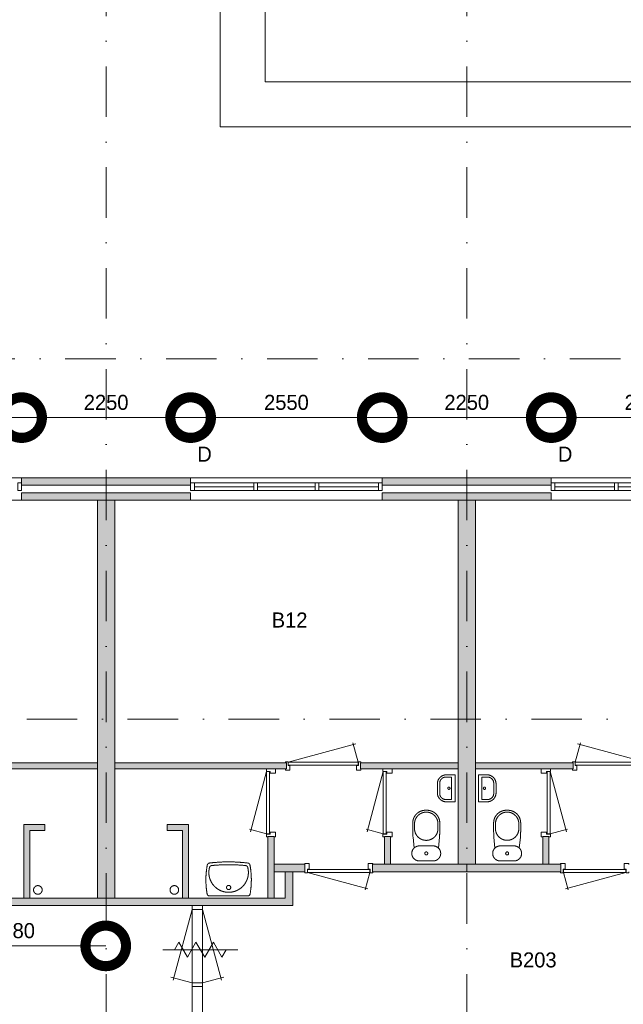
# Model space of a CAD drawing. Header units: millimetres. Extents: x 3142 to 87102, y -2885 to 56486.
# Tile 8 of 18: x 25339 to 33374, y 10005 to 23121. Entities that reach past the tile are written whole.
import ezdxf
from ezdxf.enums import TextEntityAlignment as Align
from ezdxf.xclip import XClip

# ---------------------------------------------------------------- set-up
doc = ezdxf.new("R2010")
doc.units = ezdxf.units.MM
doc.header["$PDMODE"] = 3
doc.header["$PDSIZE"] = 1
doc.linetypes.add('DGN1', pattern=[504.6, 0, -504.6])
doc.linetypes.add('DGN4', pattern=[1343.35376, 671.67688, -335.83844, 0, -335.83844])
for name, color, linetype in [('12', 7, 'Continuous'), ('16', 7, 'Continuous'), ('17', 7, 'Continuous'), ('30', 7, 'Continuous'), ('31', 7, 'Continuous'), ('32', 7, 'Continuous'), ('33', 7, 'Continuous'), ('40', 7, 'Continuous'), ('48', 7, 'Continuous'), ('52', 7, 'Continuous'), ('56', 7, 'Continuous'), ('58', 7, 'Continuous'), ('62', 7, 'Continuous')]:
    doc.layers.add(name, color=color, linetype=linetype)
doc.styles.add('dgn003', font='dgn003.shx')
doc.styles.get("Standard").update_dxf_attribs({"font": 'arial.ttf'})
doc.dimstyles.get("Standard").update_dxf_attribs({"dimtxt": 0.18, "dimasz": 0.18, "dimexe": 0.18, "dimexo": 0.0625, "dimgap": 0.09, "dimtad": 0, "dimtih": 1, "dimtoh": 1, "dimdec": 4, "dimzin": 0, "dimdsep": 46, "dimtxsty": 'Standard', "dimcen": 0.09, "dimadec": 0, "dimazin": 0, "dimtfac": 1, "dimtdec": 4, "dimtofl": 0, "dimtmove": 0, "dimatfit": 3, "dimfxl": 1, "dimtolj": 1, "dimtzin": 0, "dimarcsym": 0})

# ---------------------------------------------------------------- blocks, each defined once
blk = doc.blocks.new('930L0910')
at = {"layer": '33', "color": 1, "linetype": 'Continuous', "lineweight": 0}
for p, q in [((-968, 98), (-899.56, 353.44)), ((-38, 98), (-936.31, 338.7))]:
    blk.add_line(p, q, dxfattribs=at)
at = {"layer": '33', "color": 92, "linetype": 'Continuous', "lineweight": 13, "true_color": 0x00e100, "flags": 128}
for points in [[(-1006, 90), (-1006, 101), (-971, 101), (-971, 51), (-946, 51), (-946, -11), (-1006, -11), (-1006, 0)], [(0, 90), (0, 101), (-35, 101), (-35, 51), (-60, 51), (-60, -11), (0, -11), (0, 0)]]:
    blk.add_lwpolyline(points, dxfattribs=at)
at = {"layer": '33', "color": 2, "linetype": 'Continuous', "lineweight": 13, "true_color": 0xf0f000, "flags": 128}
blk.add_lwpolyline([(-968, 98), (-38, 98), (-38, 58), (-968, 58), (-968, 98)], dxfattribs=at)
blk = doc.blocks.new('CLOS0210')
at = {"layer": '40', "color": 7, "linetype": 'Continuous', "lineweight": 0}
for p, q in [((1, 670), (-1, 670)), ((-155, 528), (-155, 436)), ((155, 528), (155, 436)), ((92, 220), (-93, 220))]:
    blk.add_line(p, q, dxfattribs=at)
at = {"layer": '40', "color": 7, "linetype": 'Continuous', "lineweight": 0, "flags": 128}
for points in [[(176, 338), (162, 192), (162, 192, -0.674333), (92, 20), (92, 20), (-93, 20), (-93, 20, -0.674333), (-162, 192), (-162, 192), (-176, 338), (-176, 338, -0.023285), (-180, 431), (-180, 431), (-180, 525), (-180, 525, -0.414214), (-10, 695), (-10, 695), (10, 695), (10, 695, -0.414214), (180, 525), (180, 525), (180, 431), (180, 431, -0.023285), (176, 338)], [(-155, 528, -0.917521), (155, 528)], [(155, 437, -0.917514), (-155, 437)]]:
    blk.add_lwpolyline(points, format="xyb", dxfattribs=at)
at = {"layer": '40', "color": 7, "linetype": 'Continuous', "lineweight": 0}
blk.add_circle((0, 120), 20, dxfattribs=at)
for centre, start, end in [((-93, 120), 90, 134.0273), ((92, 120), 45.9727, 90)]:
    blk.add_arc(centre, 100, start, end, dxfattribs=at)
blk = doc.blocks.new('830R1031')
at = {"layer": '33', "color": 1, "linetype": 'Continuous', "lineweight": 0}
for p, q in [((108, 868), (322.82, 66.28)), ((108, 38), (336.87, 99.32))]:
    blk.add_line(p, q, dxfattribs=at)
at = {"layer": '33', "color": 92, "linetype": 'Continuous', "lineweight": 13, "true_color": 0x00e100, "flags": 128}
for points in [[(100, 906), (111, 906), (111, 871), (61, 871), (61, 846), (-11, 846), (-11, 906), (0, 906)], [(100, 0), (111, 0), (111, 35), (61, 35), (61, 60), (-11, 60), (-11, 0), (0, 0)]]:
    blk.add_lwpolyline(points, dxfattribs=at)
at = {"layer": '33', "color": 2, "linetype": 'Continuous', "lineweight": 13, "true_color": 0xf0f000, "flags": 128}
blk.add_lwpolyline([(108, 868), (108, 38), (68, 38), (68, 868), (108, 868)], dxfattribs=at)
blk = doc.blocks.new('FT0110')
at = {"layer": '40', "color": 7, "linetype": 'Continuous', "lineweight": 0}
for p, q in [((20, -180), (20, 180)), ((65, -149), (65, 149)), ((65, 149), (144, 149)), ((135, -180), (20, -180))]:
    blk.add_line(p, q, dxfattribs=at)
at = {"layer": '40', "color": 7, "linetype": 'Continuous', "lineweight": 0, "flags": 128}
for points in [[(20, 180), (135, 180)], [(224, 69), (224, -69)], [(255, 60), (255, -60)], [(144, -149), (65, -149)]]:
    blk.add_lwpolyline(points, dxfattribs=at)
for points in [[(255, -60, -0.414214), (135, -180)], [(224, -69, -0.414214), (144, -149)]]:
    blk.add_lwpolyline(points, format="xyb", dxfattribs=at)
at = {"layer": '40', "color": 7, "linetype": 'Continuous', "lineweight": 0}
blk.add_circle((101, 1), 15.1, dxfattribs=at)
for centre, radius in [((135, 60), 120), ((144, 69), 80)]:
    blk.add_arc(centre, radius, 0, 90, dxfattribs=at)
blk = doc.blocks.new('830R1032')
at = {"layer": '33', "color": 1, "linetype": 'Continuous', "lineweight": 0}
for p, q in [((38, -108), (99.32, -336.87)), ((868, -108), (66.28, -322.82))]:
    blk.add_line(p, q, dxfattribs=at)
at = {"layer": '33', "color": 92, "linetype": 'Continuous', "lineweight": 13, "true_color": 0x00e100, "flags": 128}
for points in [[(0, -100), (0, -111), (35, -111), (35, -61), (60, -61), (60, 11), (0, 11), (0, 0)], [(906, -100), (906, -111), (871, -111), (871, -61), (846, -61), (846, 11), (906, 11), (906, 0)]]:
    blk.add_lwpolyline(points, dxfattribs=at)
at = {"layer": '33', "color": 2, "linetype": 'Continuous', "lineweight": 13, "true_color": 0xf0f000, "flags": 128}
blk.add_lwpolyline([(868, -108), (38, -108), (38, -68), (868, -68), (868, -108)], dxfattribs=at)
blk = doc.blocks.new('830R1033')
at = {"layer": '33', "color": 1, "linetype": 'Continuous', "lineweight": 0}
for p, q in [((-108, 868), (-322.82, 66.28)), ((-108, 38), (-336.87, 99.32))]:
    blk.add_line(p, q, dxfattribs=at)
at = {"layer": '33', "color": 92, "linetype": 'Continuous', "lineweight": 13, "true_color": 0x00e100, "flags": 128}
for points in [[(-100, 906), (-111, 906), (-111, 871), (-61, 871), (-61, 846), (11, 846), (11, 906), (0, 906)], [(-100, 0), (-111, 0), (-111, 35), (-61, 35), (-61, 60), (11, 60), (11, 0), (0, 0)]]:
    blk.add_lwpolyline(points, dxfattribs=at)
at = {"layer": '33', "color": 2, "linetype": 'Continuous', "lineweight": 13, "true_color": 0xf0f000, "flags": 128}
blk.add_lwpolyline([(-108, 868), (-108, 38), (-68, 38), (-68, 868), (-108, 868)], dxfattribs=at)
blk = doc.blocks.new('930L0911')
at = {"layer": '33', "color": 1, "linetype": 'Continuous', "lineweight": 0}
for p, q in [((38, 98), (936.31, 338.7)), ((968, 98), (899.56, 353.44))]:
    blk.add_line(p, q, dxfattribs=at)
at = {"layer": '33', "color": 92, "linetype": 'Continuous', "lineweight": 13, "true_color": 0x00e100, "flags": 128}
for points in [[(0, 90), (0, 101), (35, 101), (35, 51), (60, 51), (60, -11), (0, -11), (0, 0)], [(1006, 90), (1006, 101), (971, 101), (971, 51), (946, 51), (946, -11), (1006, -11), (1006, 0)]]:
    blk.add_lwpolyline(points, dxfattribs=at)
at = {"layer": '33', "color": 2, "linetype": 'Continuous', "lineweight": 13, "true_color": 0xf0f000, "flags": 128}
blk.add_lwpolyline([(968, 98), (38, 98), (38, 58), (968, 58), (968, 98)], dxfattribs=at)
blk = doc.blocks.new('830R1034')
at = {"layer": '33', "color": 1, "linetype": 'Continuous', "lineweight": 0}
for p, q in [((-108, 868), (-322.82, 66.28)), ((-108, 38), (-336.87, 99.32))]:
    blk.add_line(p, q, dxfattribs=at)
at = {"layer": '33', "color": 92, "linetype": 'Continuous', "lineweight": 13, "true_color": 0x00e100, "flags": 128}
for points in [[(-100, 906), (-111, 906), (-111, 871), (-61, 871), (-61, 846), (11, 846), (11, 906), (0, 906)], [(-100, 0), (-111, 0), (-111, 35), (-61, 35), (-61, 60), (11, 60), (11, 0), (0, 0)]]:
    blk.add_lwpolyline(points, dxfattribs=at)
at = {"layer": '33', "color": 2, "linetype": 'Continuous', "lineweight": 13, "true_color": 0xf0f000, "flags": 128}
blk.add_lwpolyline([(-108, 868), (-108, 38), (-68, 38), (-68, 868), (-108, 868)], dxfattribs=at)
blk = doc.blocks.new('CLOS0211')
at = {"layer": '40', "color": 7, "linetype": 'Continuous', "lineweight": 0}
for p, q in [((-1, 670), (1, 670)), ((-155, 528), (-155, 436)), ((155, 528), (155, 436)), ((-92, 220), (92, 220))]:
    blk.add_line(p, q, dxfattribs=at)
at = {"layer": '40', "color": 7, "linetype": 'Continuous', "lineweight": 0, "flags": 128}
for points in [[(-176, 338), (-162, 192), (-162, 192, 0.674333), (-92, 20), (-92, 20), (92, 20), (92, 20, 0.674333), (162, 192), (162, 192), (176, 338), (176, 338, 0.023285), (180, 431), (180, 431), (180, 525), (180, 525, 0.414214), (10, 695), (10, 695), (-10, 695), (-10, 695, 0.414214), (-180, 525), (-180, 525), (-180, 431), (-180, 431, 0.023285), (-176, 338)], [(-162, 192, -0.194504), (-92, 220)], [(92, 220, -0.194504), (162, 192)]]:
    blk.add_lwpolyline(points, format="xyb", dxfattribs=at)
at = {"layer": '40', "color": 7, "linetype": 'Continuous', "lineweight": 0}
blk.add_circle((0, 120), 20, dxfattribs=at)
for centre, start, end in [((0, 514), 4.9259, 175.0741), ((0, 450), 184.9263, 355.0736)]:
    blk.add_arc(centre, 156, start, end, dxfattribs=at)
blk = doc.blocks.new('FT0111')
at = {"layer": '40', "color": 7, "linetype": 'Continuous', "lineweight": 0}
for p, q in [((-65, 149), (-144, 149)), ((-65, -149), (-65, 149)), ((-20, -180), (-20, 180)), ((-135, -180), (-20, -180))]:
    blk.add_line(p, q, dxfattribs=at)
at = {"layer": '40', "color": 7, "linetype": 'Continuous', "lineweight": 0, "flags": 128}
for points in [[(-255, 60, -0.414214), (-135, 180)], [(-224, 69, -0.414214), (-144, 149)]]:
    blk.add_lwpolyline(points, format="xyb", dxfattribs=at)
for points in [[(-20, 180), (-135, 180)], [(-255, 60), (-255, -60)], [(-224, 69), (-224, -69)], [(-144, -149), (-65, -149)]]:
    blk.add_lwpolyline(points, dxfattribs=at)
at = {"layer": '40', "color": 7, "linetype": 'Continuous', "lineweight": 0}
blk.add_circle((-101, 1), 15.1, dxfattribs=at)
for centre, radius in [((-135, -60), 120), ((-144, -69), 80)]:
    blk.add_arc(centre, radius, 180, 270, dxfattribs=at)
blk = doc.blocks.new('WT0111')
at = {"layer": '40', "color": 7, "linetype": 'Continuous', "lineweight": 0}
blk.add_line((-253, 20), (253, 20), dxfattribs=at)
at = {"layer": '40', "color": 7, "linetype": 'Continuous', "lineweight": 0, "flags": 128}
for points in [[(-286, 47, -0.090801), (-284, 432)], [(-284, 432, -0.328769), (-256, 459)], [(254, 401, -1.30637), (-254, 401)], [(-256, 459, -0.059915), (256, 459)], [(-254, 401, -0.309671), (-226, 425)], [(-226, 425, -0.052773), (226, 425)], [(226, 425, -0.309671), (254, 401)], [(256, 459, -0.328769), (284, 432)], [(284, 432, -0.090801), (286, 47)], [(-253, 20, -0.363957), (-286, 47)], [(286, 47, -0.363957), (253, 20)]]:
    blk.add_lwpolyline(points, format="xyb", dxfattribs=at)
at = {"layer": '40', "color": 7, "linetype": 'Continuous', "lineweight": 0}
blk.add_circle((0, 133), 28.1, dxfattribs=at)
blk = doc.blocks.new('830R1035')
at = {"layer": '33', "color": 1, "linetype": 'Continuous', "lineweight": 0}
for p, q in [((-868, -108), (-66.28, -322.82)), ((-38, -108), (-99.32, -336.87))]:
    blk.add_line(p, q, dxfattribs=at)
at = {"layer": '33', "color": 92, "linetype": 'Continuous', "lineweight": 13, "true_color": 0x00e100, "flags": 128}
for points in [[(-906, -100), (-906, -111), (-871, -111), (-871, -61), (-846, -61), (-846, 11), (-906, 11), (-906, 0)], [(0, -100), (0, -111), (-35, -111), (-35, -61), (-60, -61), (-60, 11), (0, 11), (0, 0)]]:
    blk.add_lwpolyline(points, dxfattribs=at)
at = {"layer": '33', "color": 2, "linetype": 'Continuous', "lineweight": 13, "true_color": 0xf0f000, "flags": 128}
blk.add_lwpolyline([(-868, -108), (-38, -108), (-38, -68), (-868, -68), (-868, -108)], dxfattribs=at)
blk = doc.blocks.new('_DotSmall')
at = {"color": 0, "linetype": 'ByBlock', "const_width": 0.5}
blk.add_lwpolyline([(-0.0625, 0, 1), (0.0625, 0, 1)], format="xyb", close=True, dxfattribs=at)
blk = doc.blocks.new('*D17767')
at = {"layer": '58', "color": 3, "linetype": 'Continuous', "lineweight": 0, "transparency": 16777216}
blk.add_line((24575, 16708), (27125, 16708), dxfattribs=at)
at = {"layer": 'Defpoints', "color": 0, "linetype": 'Continuous', "transparency": 16777216}
for p in [(27125, 16708), (24575, 15908), (27125, 15908)]:
    blk.add_point(p, dxfattribs=at)
at = {"layer": '58', "color": 3, "linetype": 'Continuous', "lineweight": 0, "transparency": 16777216, "xscale": 1080, "yscale": 1080, "zscale": 1080, "rotation": 180}
blk.add_blockref('_DotSmall', (24575, 16708), dxfattribs=at)
at = {"layer": '58', "color": 3, "linetype": 'Continuous', "lineweight": 0, "transparency": 16777216, "xscale": 1080, "yscale": 1080, "zscale": 1080}
blk.add_blockref('_DotSmall', (27125, 16708), dxfattribs=at)
at = {"layer": '58', "color": 3, "linetype": 'Continuous', "lineweight": 0, "transparency": 16777216, "insert": (25850, 16910), "char_height": 200, "attachment_point": 5, "style": 'dgn003'}
blk.add_mtext('\\A1;2550', dxfattribs=at)
blk = doc.blocks.new('*D17768')
at = {"layer": '58', "color": 3, "linetype": 'Continuous', "lineweight": 0, "transparency": 16777216}
blk.add_line((22325, 16708), (24575, 16708), dxfattribs=at)
at = {"layer": 'Defpoints', "color": 0, "linetype": 'Continuous', "transparency": 16777216}
for p in [(24575, 16708), (22325, 15908), (24575, 15908)]:
    blk.add_point(p, dxfattribs=at)
at = {"layer": '58', "color": 3, "linetype": 'Continuous', "lineweight": 0, "transparency": 16777216, "xscale": 1080, "yscale": 1080, "zscale": 1080, "rotation": 180}
blk.add_blockref('_DotSmall', (22325, 16708), dxfattribs=at)
at = {"layer": '58', "color": 3, "linetype": 'Continuous', "lineweight": 0, "transparency": 16777216, "xscale": 1080, "yscale": 1080, "zscale": 1080}
blk.add_blockref('_DotSmall', (24575, 16708), dxfattribs=at)
at = {"layer": '58', "color": 3, "linetype": 'Continuous', "lineweight": 0, "transparency": 16777216, "insert": (23450, 16910), "char_height": 200, "attachment_point": 5, "style": 'dgn003'}
blk.add_mtext('\\A1;2250', dxfattribs=at)
blk = doc.blocks.new('*D17769')
at = {"layer": '58', "color": 3, "linetype": 'Continuous', "lineweight": 0, "transparency": 16777216}
blk.add_line((22325, 16708), (19775, 16708), dxfattribs=at)
at = {"layer": 'Defpoints', "color": 0, "linetype": 'Continuous', "transparency": 16777216}
for p in [(19775, 16708), (19775, 15908), (22325, 15908)]:
    blk.add_point(p, dxfattribs=at)
at = {"layer": '58', "color": 3, "linetype": 'Continuous', "lineweight": 0, "transparency": 16777216, "xscale": 1080, "yscale": 1080, "zscale": 1080, "rotation": 180}
blk.add_blockref('_DotSmall', (19775, 16708), dxfattribs=at)
at = {"layer": '58', "color": 3, "linetype": 'Continuous', "lineweight": 0, "transparency": 16777216, "xscale": 1080, "yscale": 1080, "zscale": 1080}
blk.add_blockref('_DotSmall', (22325, 16708), dxfattribs=at)
at = {"layer": '58', "color": 3, "linetype": 'Continuous', "lineweight": 0, "transparency": 16777216, "insert": (21050, 16910), "char_height": 200, "attachment_point": 5, "style": 'dgn003'}
blk.add_mtext('\\A1;2550', dxfattribs=at)
blk = doc.blocks.new('*D17770')
at = {"layer": '58', "color": 3, "linetype": 'Continuous', "lineweight": 0, "transparency": 16777216}
blk.add_line((17525, 16708), (19775, 16708), dxfattribs=at)
at = {"layer": 'Defpoints', "color": 0, "linetype": 'Continuous', "transparency": 16777216}
for p in [(19775, 16708), (17525, 15908), (19775, 15908)]:
    blk.add_point(p, dxfattribs=at)
at = {"layer": '58', "color": 3, "linetype": 'Continuous', "lineweight": 0, "transparency": 16777216, "xscale": 1080, "yscale": 1080, "zscale": 1080, "rotation": 180}
blk.add_blockref('_DotSmall', (17525, 16708), dxfattribs=at)
at = {"layer": '58', "color": 3, "linetype": 'Continuous', "lineweight": 0, "transparency": 16777216, "xscale": 1080, "yscale": 1080, "zscale": 1080}
blk.add_blockref('_DotSmall', (19775, 16708), dxfattribs=at)
at = {"layer": '58', "color": 3, "linetype": 'Continuous', "lineweight": 0, "transparency": 16777216, "insert": (18650, 16910), "char_height": 200, "attachment_point": 5, "style": 'dgn003'}
blk.add_mtext('\\A1;2250', dxfattribs=at)
blk = doc.blocks.new('*D17771')
at = {"layer": '58', "color": 3, "linetype": 'Continuous', "lineweight": 0, "transparency": 16777216}
blk.add_line((14975, 16708), (17525, 16708), dxfattribs=at)
at = {"layer": 'Defpoints', "color": 0, "linetype": 'Continuous', "transparency": 16777216}
for p in [(17525, 16708), (14975, 15908), (17525, 15908)]:
    blk.add_point(p, dxfattribs=at)
at = {"layer": '58', "color": 3, "linetype": 'Continuous', "lineweight": 0, "transparency": 16777216, "xscale": 1080, "yscale": 1080, "zscale": 1080, "rotation": 180}
blk.add_blockref('_DotSmall', (14975, 16708), dxfattribs=at)
at = {"layer": '58', "color": 3, "linetype": 'Continuous', "lineweight": 0, "transparency": 16777216, "xscale": 1080, "yscale": 1080, "zscale": 1080}
blk.add_blockref('_DotSmall', (17525, 16708), dxfattribs=at)
at = {"layer": '58', "color": 3, "linetype": 'Continuous', "lineweight": 0, "transparency": 16777216, "insert": (16250, 16910), "char_height": 200, "attachment_point": 5, "style": 'dgn003'}
blk.add_mtext('\\A1;2550', dxfattribs=at)
blk = doc.blocks.new('*D17786')
at = {"layer": '58', "color": 3, "linetype": 'Continuous', "lineweight": 0, "transparency": 16777216}
blk.add_line((18645, 9671), (16165, 9671), dxfattribs=at)
at = {"layer": 'Defpoints', "color": 0, "linetype": 'Continuous', "transparency": 16777216}
for p in [(16165, 10008), (18645, 10008), (16165, 9671)]:
    blk.add_point(p, dxfattribs=at)
at = {"layer": '58', "color": 3, "linetype": 'Continuous', "lineweight": 0, "transparency": 16777216, "xscale": 1080, "yscale": 1080, "zscale": 1080, "rotation": 180}
blk.add_blockref('_DotSmall', (16165, 9671), dxfattribs=at)
at = {"layer": '58', "color": 3, "linetype": 'Continuous', "lineweight": 0, "transparency": 16777216, "xscale": 1080, "yscale": 1080, "zscale": 1080}
blk.add_blockref('_DotSmall', (18645, 9671), dxfattribs=at)
at = {"layer": '58', "color": 3, "linetype": 'Continuous', "lineweight": 0, "transparency": 16777216, "insert": (17405, 9873), "char_height": 200, "attachment_point": 5, "style": 'dgn003'}
blk.add_mtext('\\A1;2480', dxfattribs=at)
blk = doc.blocks.new('79B1038')
at = {"layer": '12', "color": 7, "linetype": 'Continuous', "lineweight": 0}
blk.add_line((500.48, 0), (-500.5, 0), dxfattribs=at)
at = {"layer": '12', "color": 92, "linetype": 'Continuous', "lineweight": 0, "true_color": 0x00e100}
for p, q in [((-343.72, 0), (-285.98, 100.02)), ((-285.98, 100.02), (-171.88, -97.62)), ((-171.88, -97.62), (-57.68, 100.18)), ((-57.68, 100.18), (58, -100.18)), ((58, -100.18), (173.68, 100.18)), ((173.68, 100.18), (287.88, -97.62)), ((287.88, -97.62), (344.24, 0))]:
    blk.add_line(p, q, dxfattribs=at)
blk = doc.blocks.new('50E03_329_B02 - Default')
at = {"layer": '16'}
for points in [[(17524.76, 15807.77), (19774.76, 15807.77), (19774.76, 15907.77), (17524.76, 15907.77)], [(22324.76, 15807.77), (24574.76, 15807.77), (24574.76, 15907.77), (22324.76, 15907.77)]]:
    blk.add_hatch(color=7, dxfattribs=at).paths.add_polyline_path(points)
at = {"layer": '62'}
for color, points in [(9, [(17524.76, 15607.77), (19774.76, 15607.77), (19774.76, 15707.77), (17524.76, 15707.77)]), (9, [(22324.76, 15607.77), (24574.76, 15607.77), (24574.76, 15707.77), (22324.76, 15707.77)]), (9, [(18534.76, 15607.77), (18764.76, 15607.77), (18764.76, 10307.77), (18534.76, 10307.77)]), (9, [(23334.76, 15607.77), (23564.76, 15607.77), (23564.76, 10757.77), (23334.76, 10757.77)]), (9, [(18534.76, 12027.77), (16249.76, 12027.77), (16249.76, 12107.77), (18534.76, 12107.77)]), (9, [(18764.76, 12027.77), (21049.76, 12027.77), (21049.76, 12107.77), (18764.76, 12107.77)]), (9, [(22034.76, 12027.77), (23334.76, 12027.77), (23334.76, 12107.77), (22034.76, 12107.77)]), (9, [(24864.76, 12027.77), (23564.76, 12027.77), (23564.76, 12107.77), (24864.76, 12107.77)]), (9, [(17834.76, 11207.77), (17834.76, 11287.77), (17554.76, 11287.77), (17554.76, 10307.77), (17634.76, 10307.77), (17634.76, 11207.77)]), (9, [(19464.76, 11207.77), (19464.76, 11287.77), (19744.76, 11287.77), (19744.76, 10307.77), (19664.76, 10307.77), (19664.76, 11207.77)]), (9, [(20804.76, 11127.77), (20884.76, 11127.77), (20884.76, 10307.77), (20804.76, 10307.77)]), (9, [(22354.76, 11127.77), (22434.76, 11127.77), (22434.76, 10757.77), (22354.76, 10757.77)]), (9, [(24544.76, 11127.77), (24464.76, 11127.77), (24464.76, 10757.77), (24544.76, 10757.77)]), (7, [(20884.76, 10757.77), (21294.76, 10757.77), (21294.76, 10657.77), (20884.76, 10657.77)]), (7, [(22194.76, 10757.77), (23449.76, 10757.77), (23449.76, 10657.77), (22194.76, 10657.77)]), (7, [(24704.76, 10757.77), (23449.76, 10757.77), (23449.76, 10657.77), (24704.76, 10657.77)]), (7, [(18649.76, 10207.77), (18649.76, 10307.77), (16264.76, 10307.77), (16264.76, 10657.77), (16164.76, 10657.77), (16164.76, 10207.77)]), (7, [(18649.76, 10207.77), (18649.76, 10307.77), (21034.76, 10307.77), (21034.76, 10657.77), (21134.76, 10657.77), (21134.76, 10207.77)])]:
    blk.add_hatch(color=color, dxfattribs=at).paths.add_polyline_path(points)
at = {"layer": '16', "color": 92, "linetype": 'Continuous', "lineweight": 0, "true_color": 0x00e100, "flags": 128}
for points in [[(17524.76, 15807.77), (19774.76, 15807.77), (19774.76, 15907.77), (17524.76, 15907.77), (17524.76, 15807.77)], [(22324.76, 15807.77), (24574.76, 15807.77), (24574.76, 15907.77), (22324.76, 15907.77), (22324.76, 15807.77)], [(17524.76, 15607.77), (19774.76, 15607.77), (19774.76, 15707.77), (17524.76, 15707.77), (17524.76, 15607.77)], [(22324.76, 15607.77), (24574.76, 15607.77), (24574.76, 15707.77), (22324.76, 15707.77), (22324.76, 15607.77)], [(16249.76, 12027.77), (18534.76, 12027.77), (18534.76, 12107.77), (16249.76, 12107.77), (16249.76, 12027.77)], [(21049.76, 12027.77), (18764.76, 12027.77), (18764.76, 12107.77), (21049.76, 12107.77), (21049.76, 12027.77)], [(23334.76, 12027.77), (22034.76, 12027.77), (22034.76, 12107.77), (23334.76, 12107.77), (23334.76, 12027.77)], [(23564.76, 12027.77), (24864.76, 12027.77), (24864.76, 12107.77), (23564.76, 12107.77), (23564.76, 12027.77)], [(17634.76, 10307.77), (17634.76, 11207.77), (17834.76, 11207.77), (17834.76, 11287.77), (17554.76, 11287.77), (17554.76, 10307.77), (17634.76, 10307.77)], [(19664.76, 10307.77), (19664.76, 11207.77), (19464.76, 11207.77), (19464.76, 11287.77), (19744.76, 11287.77), (19744.76, 10307.77), (19664.76, 10307.77)], [(20804.76, 10307.77), (20884.76, 10307.77), (20884.76, 11127.77), (20804.76, 11127.77), (20804.76, 10307.77)], [(22354.76, 10757.77), (22434.76, 10757.77), (22434.76, 11127.77), (22354.76, 11127.77), (22354.76, 10757.77)], [(24544.76, 10757.77), (24464.76, 10757.77), (24464.76, 11127.77), (24544.76, 11127.77), (24544.76, 10757.77)], [(20884.76, 10657.77), (21294.76, 10657.77), (21294.76, 10757.77), (20884.76, 10757.77), (20884.76, 10657.77)], [(22194.76, 10657.77), (23449.76, 10657.77), (23449.76, 10757.77), (22194.76, 10757.77), (22194.76, 10657.77)], [(24704.76, 10657.77), (23449.76, 10657.77), (23449.76, 10757.77), (24704.76, 10757.77), (24704.76, 10657.77)], [(18649.76, 10207.77), (16164.76, 10207.77), (16164.76, 10657.77), (16264.76, 10657.77), (16264.76, 10307.77), (18649.76, 10307.77), (18649.76, 10207.77)], [(18649.76, 10207.77), (21134.76, 10207.77), (21134.76, 10657.77), (21034.76, 10657.77), (21034.76, 10307.77), (18649.76, 10307.77), (18649.76, 10207.77)]]:
    blk.add_lwpolyline(points, dxfattribs=at)
at = {"layer": '16', "color": 7, "linetype": 'Continuous', "lineweight": 0, "flags": 128}
for points in [[(17524.76, 15807.77), (19774.76, 15807.77), (19774.76, 15907.77), (17524.76, 15907.77), (17524.76, 15807.77)], [(22324.76, 15807.77), (24574.76, 15807.77), (24574.76, 15907.77), (22324.76, 15907.77), (22324.76, 15807.77)]]:
    blk.add_lwpolyline(points, dxfattribs=at)
at = {"layer": '17', "color": 92, "linetype": 'Continuous', "lineweight": 0, "true_color": 0x00e100, "flags": 128}
for points in [[(18534.76, 10307.77), (18764.76, 10307.77), (18764.76, 15607.77), (18534.76, 15607.77), (18534.76, 10307.77)], [(23334.76, 10757.77), (23564.76, 10757.77), (23564.76, 15607.77), (23334.76, 15607.77), (23334.76, 10757.77)]]:
    blk.add_lwpolyline(points, dxfattribs=at)
at = {"layer": '30', "color": 3, "linetype": 'Continuous', "lineweight": 0}
for p, q in [((17524.76, 15907.77), (14974.76, 15907.77)), ((19774.76, 15907.77), (22324.76, 15907.77)), ((27124.76, 15907.77), (24574.76, 15907.77)), ((17524.76, 15607.77), (14974.76, 15607.77)), ((19774.76, 15607.77), (22324.76, 15607.77)), ((27124.76, 15607.77), (24574.76, 15607.77))]:
    blk.add_line(p, q, dxfattribs=at)
at = {"layer": '31', "color": 3, "linetype": 'Continuous', "lineweight": 0}
for p, q in [((19794.76, 8607.77), (19794.76, 10207.77)), ((19934.76, 8607.77), (19934.76, 10207.77))]:
    blk.add_line(p, q, dxfattribs=at)
at = {"layer": '32', "color": 3, "linetype": 'Continuous', "lineweight": 0}
for p, q in [((19824.76, 15837.77), (22324.76, 15837.77)), ((19824.76, 15737.77), (19824.76, 15837.77)), ((19824.76, 15787.77), (20616.43, 15787.77)), ((20666.43, 15787.77), (21433.1, 15787.77)), ((21483.1, 15787.77), (22274.76, 15787.77)), ((27074.76, 15837.77), (24574.76, 15837.77)), ((25416.42, 15787.77), (24624.76, 15787.77)), ((26233.09, 15787.77), (25466.42, 15787.77)), ((22274.76, 15737.77), (19824.76, 15737.77)), ((24624.76, 15737.77), (27074.76, 15737.77))]:
    blk.add_line(p, q, dxfattribs=at)
at = {"layer": '32', "color": 3, "linetype": 'Continuous', "lineweight": 0, "flags": 128}
for points in [[(17524.76, 15837.77), (17474.76, 15837.77), (17474.76, 15737.77), (17524.76, 15737.77), (17524.76, 15837.77)], [(19774.76, 15837.77), (19824.76, 15837.77), (19824.76, 15737.77), (19774.76, 15737.77), (19774.76, 15837.77)], [(20616.43, 15837.77), (20666.43, 15837.77), (20666.43, 15737.77), (20616.43, 15737.77), (20616.43, 15837.77)], [(21433.1, 15837.77), (21483.1, 15837.77), (21483.1, 15737.77), (21433.1, 15737.77), (21433.1, 15837.77)], [(22274.76, 15837.77), (22324.76, 15837.77), (22324.76, 15737.77), (22274.76, 15737.77), (22274.76, 15837.77)], [(24624.76, 15837.77), (24574.76, 15837.77), (24574.76, 15737.77), (24624.76, 15737.77), (24624.76, 15837.77)], [(25466.42, 15837.77), (25416.42, 15837.77), (25416.42, 15737.77), (25466.42, 15737.77), (25466.42, 15837.77)], [(19795.76, 10157.77), (19795.76, 10207.77), (19934.76, 10207.77), (19934.76, 10157.77), (19795.76, 10157.77)], [(19795.76, 9127.77), (19795.76, 9177.77), (19934.76, 9177.77), (19934.76, 9127.77), (19795.76, 9127.77)]]:
    blk.add_lwpolyline(points, dxfattribs=at)
at = {"layer": '33', "color": 1, "linetype": 'Continuous', "lineweight": 0}
for p, q in [((19795.76, 10157.77), (19542.83, 9213.83)), ((19934.76, 10157.77), (20187.69, 9213.83)), ((19795.76, 9177.77), (19512.43, 9253.69)), ((19934.76, 9177.77), (20218.09, 9253.69))]:
    blk.add_line(p, q, dxfattribs=at)
at = {"layer": '40', "color": 3, "linetype": 'Continuous', "lineweight": 0}
for centre in [(17741.52, 10416.37), (19558, 10416.37)]:
    blk.add_circle(centre, 57.46, dxfattribs=at)
at = {"layer": '56', "color": 3, "linetype": 'DGN4', "lineweight": 0}
for p, q in [((18649.76, 50407.77), (18649.76, 1494.98)), ((23449.76, 50407.77), (23449.76, 1494.98)), ((51564.76, 17492.77), (-3435.24, 17492.77)), ((51564.76, 12692.77), (-3435.24, 12692.77))]:
    blk.add_line(p, q, dxfattribs=at)
at = {"layer": '58', "color": 3, "linetype": 'DGN1', "lineweight": 0}
for p, q in [((17524.76, 15907.77), (17524.76, 16707.77)), ((19774.76, 15907.77), (19774.76, 16707.77)), ((22324.76, 15907.77), (22324.76, 16707.77)), ((24574.76, 15907.77), (24574.76, 16707.77))]:
    blk.add_line(p, q, dxfattribs=at)
at = {"layer": '62', "color": 9, "linetype": 'Continuous', "lineweight": 0, "flags": 128}
for points in [[(17524.76, 15607.77), (19774.76, 15607.77), (19774.76, 15707.77), (17524.76, 15707.77), (17524.76, 15607.77)], [(22324.76, 15607.77), (24574.76, 15607.77), (24574.76, 15707.77), (22324.76, 15707.77), (22324.76, 15607.77)], [(18534.76, 15607.77), (18764.76, 15607.77), (18764.76, 10307.77), (18534.76, 10307.77), (18534.76, 15607.77)], [(23334.76, 15607.77), (23564.76, 15607.77), (23564.76, 10757.77), (23334.76, 10757.77), (23334.76, 15607.77)], [(18534.76, 12027.77), (16249.76, 12027.77), (16249.76, 12107.77), (18534.76, 12107.77), (18534.76, 12027.77)], [(18764.76, 12027.77), (21049.76, 12027.77), (21049.76, 12107.77), (18764.76, 12107.77), (18764.76, 12027.77)], [(22034.76, 12027.77), (23334.76, 12027.77), (23334.76, 12107.77), (22034.76, 12107.77), (22034.76, 12027.77)], [(24864.76, 12027.77), (23564.76, 12027.77), (23564.76, 12107.77), (24864.76, 12107.77), (24864.76, 12027.77)], [(17834.76, 11207.77), (17834.76, 11287.77), (17554.76, 11287.77), (17554.76, 10307.77), (17634.76, 10307.77), (17634.76, 11207.77), (17834.76, 11207.77)], [(19464.76, 11207.77), (19464.76, 11287.77), (19744.76, 11287.77), (19744.76, 10307.77), (19664.76, 10307.77), (19664.76, 11207.77), (19464.76, 11207.77)], [(20804.76, 11127.77), (20884.76, 11127.77), (20884.76, 10307.77), (20804.76, 10307.77), (20804.76, 11127.77)], [(22354.76, 11127.77), (22434.76, 11127.77), (22434.76, 10757.77), (22354.76, 10757.77), (22354.76, 11127.77)], [(24544.76, 11127.77), (24464.76, 11127.77), (24464.76, 10757.77), (24544.76, 10757.77), (24544.76, 11127.77)]]:
    blk.add_lwpolyline(points, dxfattribs=at)
at = {"layer": '62', "color": 7, "linetype": 'Continuous', "lineweight": 0, "flags": 128}
for points in [[(20884.76, 10757.77), (21294.76, 10757.77), (21294.76, 10657.77), (20884.76, 10657.77), (20884.76, 10757.77)], [(22194.76, 10757.77), (23449.76, 10757.77), (23449.76, 10657.77), (22194.76, 10657.77), (22194.76, 10757.77)], [(24704.76, 10757.77), (23449.76, 10757.77), (23449.76, 10657.77), (24704.76, 10657.77), (24704.76, 10757.77)], [(18649.76, 10207.77), (18649.76, 10307.77), (16264.76, 10307.77), (16264.76, 10657.77), (16164.76, 10657.77), (16164.76, 10207.77), (18649.76, 10207.77)], [(18649.76, 10207.77), (18649.76, 10307.77), (21034.76, 10307.77), (21034.76, 10657.77), (21134.76, 10657.77), (21134.76, 10207.77), (18649.76, 10207.77)]]:
    blk.add_lwpolyline(points, dxfattribs=at)
at = {"color": 7, "linetype": 'Continuous', "lineweight": 0}
for name, p in [('930L0911', (21036.53, 12021.8)), ('930L0910', (25862.99, 12021.8)), ('830R1033', (20894.94, 11124.69)), ('830R1034', (22446.36, 11124.68)), ('FT0111', (23314.33, 11769.81)), ('FT0110', (23585.19, 11769.81)), ('830R1031', (24453.16, 11124.68)), ('CLOS0211', (22911.25, 10782.67)), ('CLOS0210', (23988.27, 10782.67)), ('WT0111', (20280.62, 10315.63)), ('830R1035', (22199.47, 10755.87)), ('830R1032', (24700.05, 10755.87)), ('79B1038', (19903.92, 9619.67))]:
    blk.add_blockref(name, p, dxfattribs=at)
at = {"layer": '48', "color": 7, "linetype": 'Continuous', "lineweight": 0, "style": 'dgn003'}
for s, p in [('D', (19959.77, 16221.07)), ('D', (24759.77, 16221.07)), ('B12', (21091.76, 14011.98)), ('B203', (24333.67, 9484.19))]:
    blk.add_text(s, height=200, dxfattribs=at).set_placement(p, align=Align.MIDDLE_CENTER)
at = {"layer": '58', "color": 3, "linetype": 'Continuous', "lineweight": 0}
for base, p1, p2, picture, middle in [((17524.76, 16707.77), (14974.76, 15907.77), (17524.76, 15907.77), '*D17771', (16249.76, 16909.88)), ((19774.76, 16707.77), (17524.76, 15907.77), (19774.76, 15907.77), '*D17770', (18649.76, 16909.88)), ((19774.76, 16707.77), (22324.76, 15907.77), (19774.76, 15907.77), '*D17769', (21049.76, 16909.88)), ((24574.76, 16707.77), (22324.76, 15907.77), (24574.76, 15907.77), '*D17768', (23449.76, 16909.88)), ((27124.76, 16707.77), (24574.76, 15907.77), (27124.76, 15907.77), '*D17767', (25849.76, 16909.88)), ((16164.76, 9670.73), (18644.76, 10007.64), (16164.76, 10007.64), '*D17786', (17404.76, 9872.84))]:
    dim = blk.add_linear_dim(base=base, p1=p1, p2=p2, dimstyle='Standard', override={"dimscale": 1, "dimtxt": 200, "dimasz": 1080, "dimexe": 0, "dimexo": 0, "dimgap": 100, "dimtad": 1, "dimjust": 0, "dimtih": 0, "dimtoh": 0, "dimdec": 0, "dimlfac": 1, "dimzin": 11, "dimdsep": 46, "dimlunit": 2, "dimpost": '<>', "dimtxsty": 'dgn003', "dimblk1": 'DotSmall', "dimblk2": 'DotSmall', "dimsah": 1, "dimcen": 0, "dimse1": 1, "dimse2": 1, "dimclrd": 3, "dimclre": 3, "dimclrt": 3, "dimtol": 0, "dimtix": 1, "dimtofl": 1, "dimatfit": 3, "dimfrac": 1, "dimtolj": 1, "dimlwd": 0, "dimlwe": 0}, dxfattribs=at)
    dim.commit()
    dim.dimension.update_dxf_attribs({"geometry": picture, "text_midpoint": middle})

msp = doc.modelspace()

# ---------------------------------------------------------------- linework, layer by layer
at = {"layer": '52', "color": 1, "linetype": 'Continuous', "lineweight": 0, "flags": 128}
for points in [[(28008.31, 49053.16), (28008.31, 21695.16), (45674.31, 21695.16), (45674.31, 49053.16), (28008.31, 49053.16)], [(45074.31, 48453.16), (45074.31, 22295.16), (28608.31, 22295.16), (28608.31, 48453.16), (45074.31, 48453.16)]]:
    msp.add_lwpolyline(points, dxfattribs=at)

# ---------------------------------------------------------------- block references
ref = msp.add_blockref('50E03_329_B02 - Default', (7839.55, 1112.39))
XClip(ref).set_block_clipping_path([(-1935.24, 48907.77), (12172.56, 48907.77), (12172.56, 34820.1), (36242.63, 34820.1), (36242.63, 16651.08), (38416.7, 16651.08), (38416.7, 2907.77), (-1935.24, 2907.77)])

doc.saveas('drawing.dxf')
